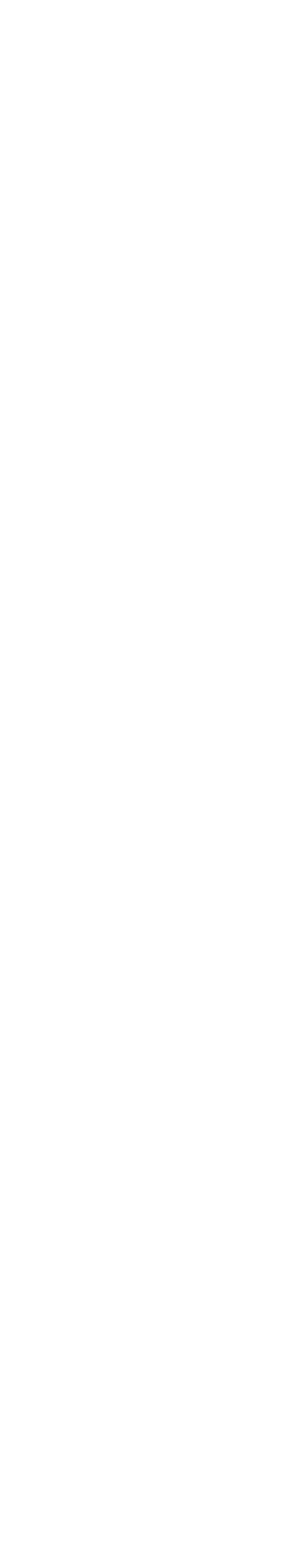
# Model space of a CAD drawing. Header units: inches. Extents: x 119662 to 158499, y 12149 to 20675.
# Tile 66 of 97: x 121758 to 121885, y 19886 to 20675. Entities that reach past the tile are written whole.
import ezdxf

# ---------------------------------------------------------------- set-up
doc = ezdxf.new("R2010")
doc.units = ezdxf.units.IN
doc.header["$MEASUREMENT"] = 0
doc.layers.add('00-GRIDTEXT', color=1, linetype='Continuous', lineweight=13)
doc.layers.add('KIT TEXT.', color=5, linetype='Continuous', lineweight=5)
doc.layers.add('PD_025_TEXT', color=61, linetype='Continuous')
doc.styles.add('ISO', font='isocp.shx', dxfattribs={"height": 250})
doc.styles.add('style1', font='arial.ttf', dxfattribs={"height": 500})

# ---------------------------------------------------------------- blocks, each defined once
blk = doc.blocks.new('A$C6E471120')
at = {"layer": 'KIT TEXT.', "color": 251, "insert": (-4793, -1419, 489), "char_height": 60.18, "width": 625.29, "attachment_point": 7, "rotation": 90, "style": 'ISO'}
blk.add_mtext('\\pi118.94;{\\Fromans|c0;\\W0.8;MICROWAVE}', dxfattribs=at)
at = {"layer": 'PD_025_TEXT', "color": 251, "insert": (-1886, -7171), "char_height": 101.6, "width": 1029.06, "attachment_point": 1, "rotation": 90, "style": 'style1'}
blk.add_mtext('\\pi143.27;DISHWASH \\P\\pi321.17;AREA', dxfattribs=at)
blk = doc.blocks.new('FIRST FLOOR')
at = {"layer": '00-GRIDTEXT', "color": 8, "xscale": 0.03937007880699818, "yscale": 0.03937007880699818, "zscale": 0.03937007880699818}
blk.add_blockref('A$C6E471120', (139249.66, 19579.75), dxfattribs=at)

msp = doc.modelspace()

# ---------------------------------------------------------------- block references
at = {"color": 8}
msp.add_blockref('FIRST FLOOR', (-17300.79, 79.93), dxfattribs=at)

doc.saveas('drawing.dxf')
